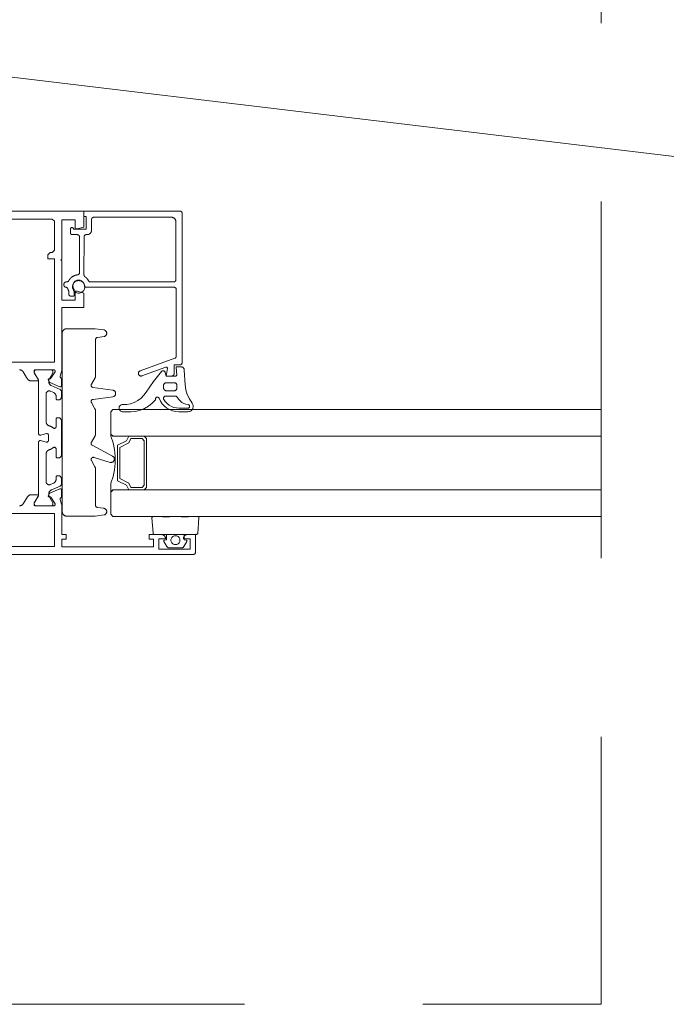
# Paper-space layout 'AD-02 DETAL MONTAŻU DRZWI' of a CAD drawing. Header units: millimetres. Extents: x 0 to 594, y 0 to 550.
# Tile 77 of 99: x 152 to 181, y 457 to 501. Entities that reach past the tile are written whole.
import ezdxf
from ezdxf.xclip import XClip

# ---------------------------------------------------------------- set-up
doc = ezdxf.new("R2010")
doc.units = ezdxf.units.MM
doc.header["$MEASUREMENT"] = 0
doc.header["$XCLIPFRAME"] = 0
doc.linetypes.add('przerywama detal', pattern=[120, 80, -40])
doc.layers.add('A_stolarka_Nr_pióra__1', color=7, linetype='Continuous', lineweight=20)
doc.layers.add('A_stolarka_Nr_pióra__2', color=8, linetype='Continuous', lineweight=13)
doc.layers.add('A_stolarka_Nr_pióra__10', color=7, linetype='Continuous', lineweight=13, true_color=0x4b4b4b)
doc.layers.add('A_stolarka_Nr_pióra__170', color=7, linetype='Continuous', lineweight=5, true_color=0x1c1c1c)

# ---------------------------------------------------------------- blocks, each defined once
blk = doc.blocks.new('Rysunek_1_1', base_point=(-46422.798, -26825.258))
at = {"layer": 'A_stolarka_Nr_pióra__1', "color": 7, "linetype": 'Continuous', "lineweight": 20, "ltscale": 0.2}
for p, q in [((155.686, 483.765), (155.586, 483.665)), ((155.586, 482.665), (155.586, 483.665)), ((155.686, 483.765), (177.585, 483.765)), ((155.686, 482.565), (155.586, 482.665)), ((155.686, 482.565), (177.585, 482.565)), ((155.791, 481.385), (155.794, 481.382)), ((155.686, 480.165), (155.586, 480.065)), ((155.586, 479.065), (155.586, 480.065)), ((155.686, 480.165), (177.585, 480.165)), ((155.686, 478.965), (155.586, 479.065)), ((155.686, 478.965), (177.585, 478.965))]:
    blk.add_line(p, q, dxfattribs=at)
at = {"layer": 'A_stolarka_Nr_pióra__1', "color": 7, "linetype": 'Continuous', "lineweight": 20, "ltscale": 0.2, "flags": 128}
for points in [[(151.492, 485.545), (151.505, 485.544), (151.518, 485.543), (151.531, 485.541), (151.543, 485.538), (151.556, 485.534), (151.568, 485.53), (151.58, 485.524), (151.591, 485.518), (151.603, 485.511), (151.613, 485.504), (151.623, 485.496), (151.633, 485.487), (151.642, 485.477), (151.65, 485.467), (151.658, 485.456), (151.814, 485.201), (151.851, 485.141), (151.858, 485.13), (151.866, 485.119), (151.874, 485.11), (151.883, 485.1), (151.893, 485.091), (151.903, 485.083), (151.914, 485.076), (151.925, 485.069), (151.937, 485.064), (151.949, 485.058), (151.961, 485.054), (151.974, 485.051), (151.987, 485.048), (152, 485.046), (152.013, 485.045), (152.306, 485.045), (152.317, 485.046), (152.327, 485.051), (152.335, 485.057), (152.342, 485.066), (152.345, 485.076), (152.346, 485.087), (152.344, 485.098), (152.155, 485.409), (152.15, 485.419), (152.148, 485.429), (152.146, 485.439), (152.146, 485.485), (152.147, 485.495), (152.15, 485.506), (152.155, 485.516), (152.162, 485.525), (152.169, 485.532), (152.179, 485.538), (152.189, 485.542), (152.198, 485.544), (153.026, 485.545), (153.038, 485.545), (153.049, 485.543), (153.06, 485.539), (153.07, 485.533), (153.078, 485.525), (153.085, 485.516), (153.09, 485.506), (153.093, 485.494), (153.093, 485.483), (153.092, 485.471), (153.088, 485.46), (152.895, 485.163), (152.888, 485.155), (152.88, 485.149), (152.869, 485.145), (152.825, 485.146), (152.814, 485.145), (152.804, 485.142), (152.795, 485.136), (152.789, 485.127), (152.784, 485.118), (152.783, 485.107), (152.784, 485.097), (152.834, 484.997), (152.839, 484.988), (152.847, 484.98), (152.855, 484.973), (153.301, 484.783), (153.311, 484.78), (153.321, 484.778), (153.331, 484.779), (153.341, 484.781), (153.351, 484.784), (153.359, 484.79), (153.367, 484.796), (153.374, 484.804), (153.379, 484.813), (153.382, 484.823), (153.384, 484.833), (153.374, 485.14), (153.373, 485.151), (153.369, 485.161), (153.365, 485.17), (153.358, 485.179), (153.351, 485.186), (153.341, 485.192), (153.333, 485.198), (153.325, 485.205), (153.319, 485.214), (153.315, 485.224), (153.313, 485.234), (153.312, 485.245), (153.313, 485.255), (153.382, 485.47), (153.385, 485.479), (153.387, 485.489), (153.387, 485.5), (153.387, 485.51), (153.386, 488.345), (154.386, 488.345), (154.386, 488.985), (154.086, 489.065), (153.986, 489.065), (153.986, 488.665), (153.386, 488.665), (153.386, 490.425), (153.346, 490.465), (153.386, 490.505), (153.386, 492.265), (153.986, 492.265), (153.986, 491.865), (154.086, 491.865), (154.386, 491.945), (154.386, 492.665), (145.586, 492.665)], [(151.494, 479.445), (151.507, 479.445), (151.52, 479.447), (151.532, 479.449), (151.545, 479.452), (151.558, 479.455), (151.57, 479.46), (151.582, 479.465), (151.593, 479.472), (151.604, 479.478), (151.615, 479.486), (151.625, 479.494), (151.635, 479.503), (151.644, 479.513), (151.652, 479.523), (151.66, 479.533), (151.853, 479.85), (151.86, 479.86), (151.868, 479.871), (151.876, 479.881), (151.885, 479.89), (151.895, 479.899), (151.905, 479.907), (151.916, 479.914), (151.927, 479.921), (151.939, 479.927), (151.951, 479.932), (151.963, 479.936), (151.976, 479.94), (151.989, 479.942), (152.002, 479.944), (152.015, 479.945), (152.308, 479.945), (152.318, 479.944), (152.328, 479.94), (152.337, 479.933), (152.343, 479.924), (152.347, 479.914), (152.348, 479.903), (152.346, 479.893), (152.156, 479.581), (152.152, 479.571), (152.149, 479.561), (152.148, 479.551), (152.148, 479.505), (152.149, 479.495), (152.151, 479.486), (152.155, 479.477), (152.162, 479.467), (152.169, 479.46), (152.179, 479.453), (152.188, 479.449), (152.2, 479.446), (153.033, 479.445), (153.044, 479.446), (153.054, 479.449), (153.064, 479.454), (153.073, 479.461), (153.081, 479.469), (153.086, 479.478), (153.091, 479.488), (153.093, 479.499), (153.093, 479.51), (153.091, 479.521), (153.087, 479.531), (152.895, 479.828), (152.888, 479.836), (152.88, 479.842), (152.869, 479.845), (152.825, 479.844), (152.814, 479.845), (152.804, 479.848), (152.795, 479.855), (152.789, 479.863), (152.784, 479.873), (152.783, 479.883), (152.784, 479.894), (152.834, 479.994), (152.839, 480.003), (152.847, 480.011), (152.855, 480.017), (153.301, 480.207), (153.311, 480.21), (153.321, 480.212), (153.331, 480.212), (153.341, 480.21), (153.351, 480.206), (153.359, 480.201), (153.367, 480.194), (153.374, 480.186), (153.379, 480.177), (153.382, 480.168), (153.384, 480.158), (153.374, 479.85), (153.373, 479.839), (153.369, 479.829), (153.365, 479.82), (153.358, 479.812), (153.351, 479.804), (153.341, 479.799), (153.333, 479.792), (153.325, 479.785), (153.319, 479.776), (153.315, 479.766), (153.313, 479.756), (153.312, 479.746), (153.313, 479.735), (153.382, 479.523), (153.384, 479.513), (153.386, 479.503), (153.386, 479.493), (153.386, 478.165), (153.586, 478.165), (153.586, 477.945), (153.386, 477.945), (153.386, 477.605), (157.506, 477.605), (157.506, 477.945), (157.306, 477.945), (157.306, 478.165), (157.846, 478.165), (157.86, 478.164), (157.873, 478.163), (157.886, 478.161), (157.899, 478.158), (157.912, 478.154), (157.925, 478.149), (157.937, 478.143), (157.948, 478.137), (157.96, 478.13), (157.97, 478.122), (157.981, 478.113), (157.99, 478.104), (157.999, 478.094), (158.007, 478.084), (158.015, 478.073), (158.022, 478.061), (158.028, 478.049), (158.033, 478.037), (158.037, 478.024), (158.041, 478.011), (158.044, 477.998), (158.045, 477.985), (158.046, 477.972), (157.746, 477.965), (157.746, 477.505), (159.146, 477.505), (159.146, 477.965), (158.846, 477.965), (158.847, 477.978), (158.848, 477.992), (158.85, 478.005), (158.854, 478.018), (158.857, 478.031), (158.862, 478.043), (158.868, 478.055), (158.874, 478.067), (158.882, 478.078), (158.889, 478.089), (158.898, 478.099), (158.907, 478.109), (158.917, 478.118), (158.928, 478.126), (158.939, 478.134), (158.95, 478.14), (158.962, 478.146), (158.975, 478.152), (158.987, 478.156), (159, 478.159), (159.013, 478.162), (159.026, 478.164), (159.04, 478.165), (159.386, 478.165), (159.386, 477.365), (159.386, 477.355), (159.384, 477.345), (159.382, 477.335), (159.378, 477.326), (159.372, 477.314), (159.367, 477.306), (159.361, 477.298), (159.351, 477.289), (159.343, 477.282), (159.331, 477.276), (159.319, 477.27), (159.31, 477.268), (159.3, 477.266), (159.286, 477.265), (140.586, 477.265)]]:
    blk.add_lwpolyline(points, dxfattribs=at)
for points in [[(145.926, 492.305), (152.966, 492.305), (153.066, 492.205), (153.066, 490.905), (152.966, 490.805), (152.866, 490.805), (152.766, 490.705), (152.766, 490.525), (153.066, 490.525), (153.066, 485.885), (144.546, 485.885), (144.546, 487.265), (144.586, 487.265), (144.586, 488.865), (144.546, 488.865), (144.546, 490.525), (145.626, 490.525), (145.826, 490.725), (145.826, 492.205)], [(154.446, 491.845), (153.927, 491.845), (153.898, 491.895), (153.89, 491.906), (153.883, 491.912), (153.875, 491.918), (153.865, 491.922), (153.856, 491.924), (153.846, 491.925), (153.836, 491.924), (153.826, 491.921), (153.817, 491.917), (153.809, 491.912), (153.801, 491.905), (153.795, 491.897), (153.791, 491.888), (153.788, 491.878), (153.787, 491.868), (153.786, 491.665), (153.787, 491.655), (153.79, 491.645), (153.794, 491.636), (153.799, 491.628), (153.806, 491.62), (153.814, 491.614), (153.823, 491.61), (153.834, 491.606), (153.844, 491.605), (154.086, 491.605), (154.096, 491.604), (154.106, 491.603), (154.116, 491.6), (154.125, 491.597), (154.134, 491.593), (154.143, 491.587), (154.151, 491.581), (154.158, 491.574), (154.165, 491.567), (154.171, 491.559), (154.176, 491.55), (154.18, 491.541), (154.183, 491.531), (154.185, 491.522), (154.186, 491.512), (154.186, 489.902), (154.186, 489.889), (154.183, 489.877), (154.179, 489.865), (154.174, 489.854), (154.167, 489.843), (154.16, 489.834), (154.15, 489.825), (154.14, 489.818), (154.129, 489.812), (154.118, 489.807), (154.106, 489.804), (154.086, 489.801), (154.076, 489.8), (154.065, 489.798), (154.055, 489.796), (154.045, 489.794), (154.034, 489.792), (154.024, 489.79), (154.014, 489.787), (154.004, 489.784), (153.994, 489.781), (153.984, 489.778), (153.974, 489.774), (153.964, 489.771), (153.955, 489.767), (153.945, 489.763), (153.935, 489.758), (153.926, 489.754), (153.917, 489.749), (153.907, 489.744), (153.898, 489.739), (153.889, 489.734), (153.88, 489.728), (153.871, 489.723), (153.863, 489.717), (153.854, 489.711), (153.846, 489.704), (153.837, 489.698), (153.829, 489.691), (153.821, 489.685), (153.813, 489.678), (153.806, 489.671), (153.798, 489.664), (153.791, 489.656), (153.783, 489.649), (153.776, 489.641), (153.769, 489.633), (153.762, 489.625), (153.756, 489.617), (153.749, 489.609), (153.743, 489.6), (153.737, 489.592), (153.731, 489.583), (153.725, 489.574), (153.72, 489.566), (153.714, 489.557), (153.709, 489.547), (153.704, 489.538), (153.698, 489.528), (153.691, 489.519), (153.683, 489.511), (153.674, 489.504), (153.664, 489.498), (153.654, 489.493), (153.643, 489.489), (153.632, 489.486), (153.62, 489.485), (153.586, 489.485), (153.576, 489.484), (153.567, 489.483), (153.557, 489.48), (153.547, 489.477), (153.538, 489.473), (153.53, 489.467), (153.522, 489.461), (153.515, 489.454), (153.508, 489.447), (153.502, 489.439), (153.497, 489.43), (153.493, 489.421), (153.49, 489.411), (153.488, 489.402), (153.487, 489.392), (153.486, 489.345), (153.487, 489.332), (153.49, 489.32), (153.493, 489.308), (153.499, 489.297), (153.506, 489.286), (153.514, 489.276), (153.523, 489.268), (153.533, 489.26), (153.544, 489.254), (153.556, 489.25), (153.568, 489.247), (153.58, 489.245), (153.59, 489.243), (153.6, 489.241), (153.609, 489.237), (153.618, 489.232), (153.627, 489.226), (153.635, 489.22), (153.642, 489.213), (153.649, 489.205), (153.654, 489.196), (153.659, 489.187), (153.663, 489.177), (153.666, 489.167), (153.669, 489.156), (153.673, 489.144), (153.677, 489.133), (153.681, 489.123), (153.685, 489.112), (153.69, 489.101), (153.695, 489.09), (153.699, 489.081), (153.703, 489.071), (153.705, 489.061), (153.706, 489.05), (153.706, 488.945), (153.707, 488.935), (153.708, 488.925), (153.711, 488.915), (153.714, 488.906), (153.719, 488.897), (153.724, 488.888), (153.73, 488.88), (153.737, 488.873), (153.744, 488.866), (153.753, 488.861), (153.761, 488.856), (153.77, 488.852), (153.78, 488.848), (153.793, 488.846), (153.803, 488.845), (153.906, 488.845), (153.917, 488.846), (153.927, 488.851), (153.935, 488.857), (153.942, 488.866), (153.945, 488.876), (153.946, 489.128), (153.945, 489.138), (153.928, 489.164), (153.917, 489.183), (153.908, 489.202), (153.9, 489.222), (153.894, 489.243), (153.89, 489.264), (153.887, 489.286), (153.886, 489.307), (153.888, 489.329), (153.89, 489.35), (153.895, 489.371), (153.901, 489.392), (153.909, 489.412), (153.919, 489.431), (153.93, 489.45), (153.943, 489.467), (153.957, 489.483), (153.973, 489.498), (153.989, 489.512), (154.007, 489.524), (154.026, 489.535), (154.045, 489.544), (154.065, 489.552), (154.086, 489.558), (154.107, 489.562), (154.129, 489.564), (154.15, 489.565), (154.172, 489.564), (154.193, 489.561), (154.214, 489.556), (154.235, 489.549), (154.255, 489.541), (154.274, 489.532), (154.292, 489.52), (154.31, 489.507), (154.326, 489.493), (154.341, 489.478), (154.354, 489.461), (154.367, 489.443), (154.377, 489.424), (154.386, 489.405), (154.394, 489.385), (154.4, 489.364), (154.404, 489.343), (154.406, 489.321), (154.406, 489.3), (154.405, 489.278), (154.406, 489.267), (154.41, 489.258), (154.418, 489.25), (154.427, 489.246), (158.426, 489.245), (158.436, 489.244), (158.446, 489.243), (158.456, 489.24), (158.465, 489.237), (158.474, 489.233), (158.483, 489.227), (158.491, 489.221), (158.498, 489.214), (158.505, 489.207), (158.511, 489.199), (158.516, 489.19), (158.52, 489.181), (158.523, 489.171), (158.525, 489.162), (158.526, 489.152), (158.526, 486.158), (158.526, 486.147), (158.524, 486.137), (158.522, 486.127), (158.518, 486.117), (158.513, 486.108), (158.508, 486.099), (158.501, 486.091), (158.494, 486.084), (158.486, 486.077), (158.477, 486.071), (158.468, 486.067), (156.905, 485.498), (156.891, 485.491), (156.877, 485.483), (156.865, 485.473), (156.854, 485.461), (156.844, 485.448), (156.837, 485.434), (156.831, 485.419), (156.828, 485.403), (156.826, 485.387), (156.827, 485.371), (156.83, 485.355), (156.835, 485.34), (156.842, 485.326), (156.851, 485.312), (156.861, 485.3), (156.873, 485.29), (156.887, 485.281), (156.901, 485.274), (156.916, 485.269), (156.932, 485.266), (156.948, 485.265), (156.964, 485.266), (156.98, 485.27), (158.06, 485.663), (158.071, 485.665), (158.082, 485.665), (158.093, 485.663), (158.103, 485.659), (158.112, 485.652), (158.119, 485.643), (158.124, 485.633), (158.127, 485.623), (158.127, 485.611), (158.066, 485.265), (158.326, 485.265), (158.336, 485.265), (158.346, 485.267), (158.356, 485.269), (158.365, 485.273), (158.374, 485.277), (158.383, 485.282), (158.391, 485.289), (158.398, 485.295), (158.405, 485.303), (158.411, 485.311), (158.416, 485.32), (158.42, 485.329), (158.423, 485.339), (158.425, 485.348), (158.426, 485.358), (158.426, 485.765), (158.686, 485.765), (158.696, 485.765), (158.706, 485.767), (158.716, 485.769), (158.725, 485.773), (158.734, 485.777), (158.743, 485.782), (158.751, 485.789), (158.758, 485.795), (158.765, 485.803), (158.771, 485.811), (158.776, 485.82), (158.78, 485.829), (158.783, 485.839), (158.786, 485.852), (158.786, 485.862), (158.786, 492.565), (158.786, 492.575), (158.784, 492.585), (158.782, 492.595), (158.778, 492.604), (158.774, 492.613), (158.769, 492.622), (158.763, 492.629), (158.756, 492.637), (158.748, 492.643), (158.74, 492.649), (158.732, 492.654), (158.722, 492.658), (158.713, 492.661), (158.703, 492.664), (158.693, 492.665), (154.386, 492.665), (154.386, 492.425), (154.446, 492.425), (154.457, 492.424), (154.467, 492.419), (154.475, 492.413), (154.482, 492.404), (154.485, 492.394), (154.486, 491.885), (154.485, 491.874), (154.481, 491.865), (154.474, 491.856), (154.466, 491.85), (154.456, 491.846)], [(154.826, 492.385), (154.816, 492.384), (154.807, 492.383), (154.797, 492.38), (154.787, 492.377), (154.778, 492.373), (154.77, 492.367), (154.762, 492.361), (154.755, 492.354), (154.748, 492.347), (154.742, 492.339), (154.737, 492.33), (154.733, 492.321), (154.73, 492.311), (154.728, 492.302), (154.727, 492.292), (154.726, 491.805), (154.726, 491.792), (154.725, 491.778), (154.722, 491.765), (154.719, 491.752), (154.715, 491.739), (154.711, 491.727), (154.705, 491.715), (154.698, 491.703), (154.691, 491.692), (154.683, 491.681), (154.675, 491.671), (154.665, 491.661), (154.656, 491.652), (154.645, 491.644), (154.634, 491.636), (154.623, 491.63), (154.611, 491.624), (154.598, 491.618), (154.586, 491.614), (154.573, 491.61), (154.56, 491.608), (154.546, 491.606), (154.533, 491.605), (154.486, 491.605), (154.476, 491.604), (154.467, 491.603), (154.457, 491.6), (154.447, 491.597), (154.438, 491.593), (154.43, 491.587), (154.422, 491.581), (154.415, 491.574), (154.408, 491.567), (154.402, 491.559), (154.397, 491.55), (154.393, 491.541), (154.39, 491.531), (154.388, 491.522), (154.387, 491.512), (154.386, 489.799), (154.387, 489.789), (154.389, 489.779), (154.391, 489.769), (154.395, 489.759), (154.399, 489.75), (154.405, 489.741), (154.411, 489.733), (154.419, 489.726), (154.426, 489.719), (154.438, 489.711), (154.446, 489.705), (154.455, 489.699), (154.463, 489.692), (154.471, 489.686), (154.478, 489.679), (154.486, 489.672), (154.493, 489.665), (154.501, 489.658), (154.508, 489.65), (154.515, 489.643), (154.522, 489.635), (154.528, 489.628), (154.535, 489.62), (154.541, 489.612), (154.548, 489.603), (154.554, 489.595), (154.56, 489.587), (154.565, 489.578), (154.571, 489.569), (154.576, 489.561), (154.581, 489.552), (154.586, 489.543), (154.592, 489.532), (154.599, 489.523), (154.606, 489.514), (154.615, 489.507), (154.624, 489.5), (154.635, 489.494), (154.645, 489.49), (154.656, 489.487), (154.668, 489.485), (158.406, 489.485), (158.416, 489.485), (158.426, 489.487), (158.436, 489.489), (158.445, 489.493), (158.454, 489.497), (158.463, 489.502), (158.471, 489.509), (158.478, 489.515), (158.485, 489.523), (158.491, 489.531), (158.496, 489.54), (158.5, 489.549), (158.503, 489.559), (158.505, 489.568), (158.506, 489.578), (158.506, 492.185), (158.506, 492.198), (158.505, 492.212), (158.502, 492.225), (158.499, 492.238), (158.495, 492.251), (158.491, 492.263), (158.485, 492.275), (158.478, 492.287), (158.471, 492.298), (158.463, 492.309), (158.455, 492.319), (158.445, 492.329), (158.436, 492.338), (158.425, 492.346), (158.414, 492.354), (158.403, 492.36), (158.391, 492.366), (158.378, 492.372), (158.366, 492.376), (158.353, 492.379), (158.34, 492.382), (158.326, 492.384), (158.313, 492.385)], [(156.391, 482.565), (156.291, 482.365), (155.891, 482.165), (155.891, 480.565), (156.291, 480.365), (156.391, 480.165), (155.691, 480.165), (155.591, 480.065), (155.591, 480.465), (155.691, 480.765), (155.751, 481.065), (155.791, 481.365), (155.791, 481.665), (155.751, 481.965), (155.691, 482.265), (155.591, 482.565), (155.591, 482.665), (155.691, 482.565)], [(157.091, 480.165), (157.191, 480.265), (157.191, 482.465), (157.091, 482.565), (156.391, 482.565), (156.291, 482.365), (155.891, 482.165), (155.891, 480.565), (156.291, 480.365), (156.391, 480.165)], [(156.991, 480.265), (157.091, 480.365), (157.091, 482.365), (156.991, 482.465), (156.491, 482.465), (156.391, 482.265), (155.991, 482.065), (155.991, 480.665), (156.391, 480.465), (156.491, 480.265)], [(145.826, 477.625), (153.066, 477.625), (153.066, 479.105), (145.826, 479.105)]]:
    blk.add_lwpolyline(points, close=True, dxfattribs=at)
at = {"layer": 'A_stolarka_Nr_pióra__10', "color": 251, "linetype": 'przerywama detal', "lineweight": 13, "ltscale": 0.2, "true_color": 0x4b4b4b}
for p in [(177.585, 517.094), (97.585, 457.094)]:
    blk.add_line(p, (177.585, 457.094), dxfattribs=at)
at = {"layer": 'A_stolarka_Nr_pióra__170', "color": 250, "linetype": 'Continuous', "lineweight": 5, "ltscale": 0.2, "true_color": 0x1c1c1c}
blk.add_line((200.261, 492.776), (138.404, 500.194), dxfattribs=at)
at = {"layer": 'A_stolarka_Nr_pióra__2', "color": 8, "linetype": 'Continuous', "lineweight": 13, "ltscale": 0.2, "flags": 128}
for points in [[(154.146, 488.985), (154.19, 488.988), (154.233, 488.999), (154.274, 489.015), (154.311, 489.038), (154.344, 489.067), (154.373, 489.1), (154.396, 489.138), (154.413, 489.178), (154.423, 489.221), (154.426, 489.265), (154.423, 489.309), (154.413, 489.351), (154.396, 489.392), (154.373, 489.43), (154.344, 489.463), (154.311, 489.491), (154.274, 489.514), (154.233, 489.531), (154.19, 489.541), (154.146, 489.545), (154.103, 489.541), (154.06, 489.531), (154.019, 489.514), (153.982, 489.491), (153.948, 489.463), (153.92, 489.43), (153.897, 489.392), (153.88, 489.351), (153.87, 489.309), (153.866, 489.265), (153.87, 489.221), (153.88, 489.178), (153.897, 489.138), (153.92, 489.1), (153.948, 489.067), (153.982, 489.038), (154.019, 489.015), (154.06, 488.999), (154.103, 488.988)], [(153.606, 487.385), (154.88, 487.385), (154.89, 487.384), (155.276, 487.334), (155.294, 487.33), (155.312, 487.324), (155.328, 487.317), (155.344, 487.307), (155.358, 487.295), (155.371, 487.282), (155.382, 487.267), (155.391, 487.251), (155.398, 487.235), (155.403, 487.217), (155.406, 487.199), (155.406, 487.18), (155.405, 487.162), (155.401, 487.144), (155.395, 487.127), (155.387, 487.11), (155.376, 487.095), (155.365, 487.081), (155.351, 487.069), (155.336, 487.058), (155.32, 487.049), (155.303, 487.042), (155.285, 487.038), (154.993, 486.999), (154.981, 486.997), (154.97, 486.993), (154.959, 486.988), (154.948, 486.981), (154.939, 486.973), (154.93, 486.965), (154.923, 486.955), (154.917, 486.944), (154.912, 486.933), (154.909, 486.921), (154.907, 486.909), (154.906, 485.276), (154.906, 485.265), (154.905, 485.254), (154.904, 485.243), (154.901, 485.232), (154.899, 485.221), (154.895, 485.21), (154.891, 485.2), (154.887, 485.19), (154.882, 485.18), (154.72, 484.899), (154.714, 484.888), (154.71, 484.876), (154.708, 484.864), (154.706, 484.851), (154.707, 484.839), (154.709, 484.826), (154.713, 484.814), (154.718, 484.803), (154.724, 484.792), (154.732, 484.782), (154.741, 484.774), (154.751, 484.766), (154.762, 484.76), (154.773, 484.755), (154.785, 484.751), (155.676, 484.634), (155.694, 484.63), (155.712, 484.624), (155.728, 484.617), (155.744, 484.607), (155.758, 484.595), (155.771, 484.582), (155.782, 484.567), (155.791, 484.551), (155.798, 484.535), (155.803, 484.517), (155.806, 484.499), (155.806, 484.48), (155.805, 484.462), (155.801, 484.444), (155.795, 484.427), (155.787, 484.41), (155.776, 484.395), (155.765, 484.381), (155.751, 484.369), (155.736, 484.358), (155.72, 484.349), (155.703, 484.342), (155.685, 484.338), (154.793, 484.22), (154.781, 484.218), (154.769, 484.214), (154.758, 484.208), (154.747, 484.202), (154.738, 484.194), (154.729, 484.184), (154.722, 484.174), (154.716, 484.163), (154.711, 484.152), (154.708, 484.139), (154.707, 484.127), (154.707, 484.114), (154.708, 484.102), (154.711, 484.09), (154.716, 484.078), (154.88, 483.794), (154.885, 483.784), (154.89, 483.774), (154.894, 483.764), (154.897, 483.753), (154.9, 483.743), (154.903, 483.732), (154.905, 483.721), (154.906, 483.71), (154.906, 483.699), (154.906, 482.676), (154.906, 482.665), (154.905, 482.654), (154.904, 482.643), (154.901, 482.632), (154.899, 482.621), (154.895, 482.61), (154.891, 482.6), (154.887, 482.59), (154.882, 482.58), (154.72, 482.299), (154.715, 482.29), (154.711, 482.28), (154.709, 482.27), (154.707, 482.26), (154.706, 482.25), (154.707, 482.24), (154.708, 482.23), (154.711, 482.22), (154.714, 482.21), (154.719, 482.201), (154.724, 482.192), (154.73, 482.184), (154.737, 482.177), (154.745, 482.17), (154.753, 482.164), (155.67, 481.673), (155.686, 481.663), (155.7, 481.651), (155.714, 481.638), (155.725, 481.623), (155.734, 481.606), (155.741, 481.589), (155.746, 481.571), (155.749, 481.552), (155.749, 481.533), (155.747, 481.515), (155.742, 481.496), (155.736, 481.479), (155.727, 481.462), (155.716, 481.447), (155.703, 481.433), (155.689, 481.421), (155.673, 481.41), (155.657, 481.402), (155.639, 481.396), (155.62, 481.392), (155.602, 481.391), (155.583, 481.392), (155.564, 481.395), (154.836, 481.617), (154.826, 481.619), (154.816, 481.62), (154.805, 481.621), (154.795, 481.62), (154.785, 481.619), (154.776, 481.616), (154.766, 481.612), (154.757, 481.608), (154.748, 481.602), (154.74, 481.596), (154.733, 481.589), (154.727, 481.581), (154.721, 481.573), (154.716, 481.564), (154.712, 481.554), (154.709, 481.545), (154.707, 481.535), (154.707, 481.524), (154.707, 481.514), (154.708, 481.504), (154.71, 481.494), (154.713, 481.485), (154.717, 481.475), (154.88, 481.194), (154.885, 481.184), (154.89, 481.174), (154.894, 481.164), (154.897, 481.153), (154.9, 481.143), (154.903, 481.132), (154.905, 481.121), (154.906, 481.11), (154.906, 481.099), (154.906, 479.47), (154.907, 479.458), (154.909, 479.446), (154.913, 479.434), (154.918, 479.423), (154.925, 479.412), (154.932, 479.403), (154.941, 479.394), (154.951, 479.387), (154.961, 479.381), (154.973, 479.376), (154.984, 479.372), (155.276, 479.334), (155.294, 479.33), (155.312, 479.324), (155.328, 479.317), (155.344, 479.307), (155.358, 479.295), (155.371, 479.282), (155.382, 479.267), (155.391, 479.251), (155.398, 479.235), (155.403, 479.217), (155.406, 479.199), (155.406, 479.18), (155.405, 479.162), (155.401, 479.144), (155.395, 479.127), (155.387, 479.11), (155.376, 479.095), (155.365, 479.081), (155.351, 479.069), (155.336, 479.058), (155.32, 479.049), (155.303, 479.042), (155.285, 479.038), (154.893, 478.986), (154.883, 478.985), (153.606, 478.985), (153.593, 478.985), (153.58, 478.987), (153.567, 478.989), (153.554, 478.992), (153.541, 478.996), (153.528, 479.001), (153.516, 479.006), (153.505, 479.013), (153.493, 479.02), (153.482, 479.028), (153.472, 479.037), (153.463, 479.046), (153.454, 479.056), (153.445, 479.066), (153.438, 479.077), (153.431, 479.089), (153.425, 479.101), (153.42, 479.113), (153.415, 479.126), (153.412, 479.139), (153.409, 479.152), (153.407, 479.165), (153.407, 479.178), (153.406, 487.185), (153.407, 487.198), (153.408, 487.212), (153.41, 487.225), (153.414, 487.238), (153.418, 487.251), (153.422, 487.263), (153.428, 487.275), (153.434, 487.287), (153.442, 487.298), (153.449, 487.309), (153.458, 487.319), (153.467, 487.329), (153.477, 487.338), (153.488, 487.346), (153.499, 487.354), (153.51, 487.36), (153.522, 487.366), (153.535, 487.372), (153.547, 487.376), (153.56, 487.379), (153.573, 487.382), (153.586, 487.384), (153.6, 487.385)], [(156.126, 483.985), (156.101, 483.984), (156.076, 483.979), (156.052, 483.97), (156.029, 483.958), (156.009, 483.942), (155.992, 483.923), (155.979, 483.902), (155.968, 483.878), (155.962, 483.854), (155.959, 483.828), (155.96, 483.803), (155.966, 483.778), (155.975, 483.755), (155.988, 483.733), (156.004, 483.713), (156.024, 483.696), (156.045, 483.683), (156.069, 483.673), (156.093, 483.667), (156.119, 483.665), (156.491, 483.665), (156.7, 483.681), (156.905, 483.728), (157.101, 483.805), (157.282, 483.91), (157.446, 484.042), (157.589, 484.197), (157.595, 484.208), (157.597, 484.221), (157.597, 484.241), (157.598, 484.253), (157.601, 484.265), (157.606, 484.277), (157.612, 484.287), (157.62, 484.297), (157.629, 484.305), (157.639, 484.312), (157.65, 484.317), (157.662, 484.32), (157.675, 484.321), (157.687, 484.321), (157.699, 484.318), (157.71, 484.314), (157.721, 484.308), (157.731, 484.301), (157.739, 484.292), (157.746, 484.282), (157.752, 484.271), (157.814, 484.142), (157.895, 484.024), (157.993, 483.92), (158.105, 483.831), (158.229, 483.76), (158.362, 483.707), (158.501, 483.676), (158.644, 483.665), (159.047, 483.665), (159.084, 483.668), (159.121, 483.677), (159.157, 483.692), (159.189, 483.712), (159.218, 483.737), (159.242, 483.766), (159.262, 483.799), (159.276, 483.834), (159.284, 483.872), (159.286, 483.91), (159.283, 483.948), (159.273, 483.985), (159.257, 484.019), (159.237, 484.051), (159.115, 484.236), (159.022, 484.437), (158.959, 484.65), (158.929, 484.87), (158.886, 485.535), (158.882, 485.559), (158.875, 485.582), (158.865, 485.604), (158.852, 485.624), (158.836, 485.642), (158.817, 485.657), (158.796, 485.669), (158.774, 485.678), (158.75, 485.683), (158.726, 485.685), (158.556, 485.685), (158.544, 485.683), (158.533, 485.678), (158.525, 485.67), (158.519, 485.659), (158.516, 485.648), (158.545, 485.309), (158.545, 485.297), (158.54, 485.285), (158.533, 485.276), (158.523, 485.269), (158.511, 485.265), (158.076, 485.265), (158.032, 485.431), (158.026, 485.446), (158.019, 485.459), (158.01, 485.472), (157.999, 485.482), (157.986, 485.491), (157.972, 485.498), (157.957, 485.503), (157.942, 485.505), (157.926, 485.505), (157.911, 485.502), (157.896, 485.497), (157.883, 485.49), (157.87, 485.481), (157.859, 485.47), (157.5, 485.019), (157.175, 484.543), (157.069, 484.4), (156.944, 484.275), (156.8, 484.169), (156.643, 484.086), (156.476, 484.026), (156.301, 483.993)], [(153.196, 483.395), (153.236, 483.395), (153.25, 483.394), (153.264, 483.392), (153.278, 483.389), (153.291, 483.384), (153.304, 483.378), (153.316, 483.37), (153.327, 483.362), (153.337, 483.352), (153.346, 483.342), (153.354, 483.33), (153.361, 483.318), (153.367, 483.305), (153.371, 483.292), (153.374, 483.278), (153.376, 483.264), (153.376, 481.735), (153.376, 481.721), (153.374, 481.707), (153.37, 481.693), (153.365, 481.68), (153.359, 481.668), (153.352, 481.656), (153.343, 481.645), (153.334, 481.634), (153.323, 481.625), (153.312, 481.617), (153.3, 481.61), (153.287, 481.604), (153.273, 481.6), (153.26, 481.597), (153.246, 481.595), (153.196, 481.595), (153.184, 481.596), (153.175, 481.599), (153.164, 481.604), (153.155, 481.612), (153.148, 481.619), (153.142, 481.63), (153.138, 481.639), (153.137, 481.651), (153.136, 481.991), (153.136, 482.003), (153.133, 482.014), (153.129, 482.025), (153.123, 482.036), (153.116, 482.045), (153.108, 482.053), (153.098, 482.06), (153.088, 482.065), (153.077, 482.069), (153.065, 482.071), (153.054, 482.071), (153.042, 482.07), (153.031, 482.067), (153.02, 482.063), (153.01, 482.057), (153.001, 482.049), (152.991, 482.041), (152.981, 482.034), (152.971, 482.026), (152.961, 482.019), (152.951, 482.013), (152.94, 482.006), (152.929, 482), (152.918, 481.994), (152.907, 481.988), (152.896, 481.983), (152.884, 481.978), (152.873, 481.974), (152.861, 481.969), (152.849, 481.965), (152.837, 481.962), (152.823, 481.957), (152.812, 481.954), (152.802, 481.949), (152.792, 481.944), (152.783, 481.939), (152.773, 481.933), (152.764, 481.926), (152.756, 481.919), (152.748, 481.912), (152.74, 481.904), (152.732, 481.896), (152.726, 481.887), (152.719, 481.878), (152.713, 481.868), (152.708, 481.859), (152.703, 481.849), (152.699, 481.838), (152.696, 481.828), (152.693, 481.817), (152.69, 481.806), (152.688, 481.796), (152.687, 481.785), (152.686, 481.773), (152.686, 480.53), (152.687, 480.518), (152.688, 480.506), (152.691, 480.494), (152.694, 480.483), (152.699, 480.472), (152.704, 480.462), (152.71, 480.451), (152.717, 480.442), (152.725, 480.433), (152.734, 480.425), (152.743, 480.417), (152.753, 480.411), (152.763, 480.405), (152.774, 480.4), (152.785, 480.396), (152.796, 480.393), (152.808, 480.391), (152.82, 480.39), (152.832, 480.39), (152.843, 480.391), (152.855, 480.393), (152.867, 480.396), (152.878, 480.399), (153.018, 480.462), (153.031, 480.468), (153.044, 480.476), (153.056, 480.484), (153.067, 480.493), (153.078, 480.503), (153.088, 480.514), (153.097, 480.525), (153.105, 480.537), (153.113, 480.55), (153.119, 480.563), (153.125, 480.577), (153.129, 480.591), (153.133, 480.605), (153.135, 480.62), (153.136, 480.635), (153.136, 480.735), (153.137, 480.745), (153.14, 480.755), (153.145, 480.766), (153.151, 480.774), (153.159, 480.782), (153.168, 480.788), (153.179, 480.792), (153.19, 480.795), (153.236, 480.795), (153.25, 480.794), (153.264, 480.792), (153.278, 480.789), (153.291, 480.784), (153.304, 480.778), (153.316, 480.77), (153.327, 480.762), (153.337, 480.752), (153.346, 480.742), (153.354, 480.73), (153.361, 480.718), (153.367, 480.705), (153.371, 480.692), (153.374, 480.678), (153.376, 480.664), (153.376, 480.424), (153.376, 480.411), (153.373, 480.399), (153.37, 480.388), (153.365, 480.376), (153.358, 480.366), (153.351, 480.356), (153.342, 480.348), (153.332, 480.34), (153.321, 480.334), (152.925, 480.158), (152.912, 480.151), (152.899, 480.144), (152.887, 480.135), (152.876, 480.126), (152.865, 480.116), (152.855, 480.105), (152.846, 480.094), (152.837, 480.082), (152.83, 480.069), (152.824, 480.056), (152.818, 480.042), (152.814, 480.028), (152.81, 480.014), (152.808, 479.999), (152.807, 479.985), (152.806, 479.921), (152.807, 479.911), (152.81, 479.901), (152.814, 479.892), (152.991, 479.585), (152.995, 479.575), (152.996, 479.565), (152.996, 479.525), (152.996, 479.514), (152.994, 479.504), (152.99, 479.494), (152.985, 479.484), (152.979, 479.475), (152.972, 479.467), (152.964, 479.461), (152.955, 479.455), (152.945, 479.45), (152.935, 479.447), (152.924, 479.445), (152.236, 479.445), (152.226, 479.446), (152.215, 479.448), (152.205, 479.451), (152.196, 479.456), (152.187, 479.462), (152.179, 479.469), (152.172, 479.477), (152.166, 479.486), (152.162, 479.496), (152.159, 479.506), (152.157, 479.517), (152.156, 479.565), (152.158, 479.575), (152.162, 479.585), (152.338, 479.891), (152.343, 479.901), (152.346, 479.911), (152.346, 479.921), (152.346, 482.295), (152.347, 482.307), (152.35, 482.319), (152.355, 482.331), (152.361, 482.341), (152.369, 482.351), (152.379, 482.359), (152.389, 482.366), (152.401, 482.371), (152.413, 482.374), (152.425, 482.375), (152.437, 482.374), (152.696, 482.307), (152.709, 482.305), (152.721, 482.305), (152.733, 482.307), (152.745, 482.31), (152.756, 482.316), (152.767, 482.323), (152.776, 482.331), (152.783, 482.341), (152.789, 482.352), (152.793, 482.363), (152.796, 482.376), (152.796, 482.605), (152.795, 482.617), (152.793, 482.629), (152.788, 482.641), (152.781, 482.651), (152.773, 482.661), (152.764, 482.669), (152.754, 482.676), (152.742, 482.681), (152.73, 482.684), (152.718, 482.685), (152.705, 482.684), (152.446, 482.617), (152.434, 482.615), (152.422, 482.615), (152.41, 482.617), (152.398, 482.62), (152.386, 482.626), (152.376, 482.633), (152.367, 482.641), (152.36, 482.651), (152.354, 482.662), (152.349, 482.673), (152.347, 482.686), (152.346, 485.069), (152.346, 485.079), (152.343, 485.089), (152.339, 485.098), (152.162, 485.405), (152.158, 485.414), (152.156, 485.424), (152.156, 485.465), (152.157, 485.476), (152.159, 485.486), (152.163, 485.496), (152.168, 485.506), (152.174, 485.515), (152.181, 485.522), (152.189, 485.529), (152.198, 485.535), (152.208, 485.54), (152.218, 485.543), (152.228, 485.545), (152.916, 485.545), (152.927, 485.544), (152.938, 485.542), (152.948, 485.539), (152.957, 485.534), (152.966, 485.528), (152.974, 485.521), (152.981, 485.512), (152.987, 485.503), (152.991, 485.494), (152.994, 485.483), (152.996, 485.473), (152.996, 485.425), (152.995, 485.415), (152.991, 485.405), (152.814, 485.099), (152.81, 485.09), (152.807, 485.08), (152.806, 485.07), (152.806, 485.015), (152.807, 485), (152.809, 484.986), (152.811, 484.971), (152.815, 484.957), (152.82, 484.943), (152.826, 484.93), (152.832, 484.916), (152.84, 484.904), (152.849, 484.892), (152.858, 484.881), (152.868, 484.87), (152.879, 484.86), (152.891, 484.852), (152.903, 484.844), (152.916, 484.836), (153.317, 484.658), (153.328, 484.652), (153.338, 484.645), (153.347, 484.637), (153.355, 484.628), (153.362, 484.618), (153.368, 484.607), (153.372, 484.595), (153.375, 484.583), (153.376, 484.571), (153.376, 484.335), (153.376, 484.321), (153.374, 484.307), (153.37, 484.293), (153.365, 484.28), (153.359, 484.268), (153.352, 484.256), (153.343, 484.245), (153.334, 484.234), (153.323, 484.225), (153.312, 484.217), (153.3, 484.21), (153.287, 484.204), (153.273, 484.2), (153.26, 484.197), (153.246, 484.195), (153.196, 484.195), (153.184, 484.196), (153.175, 484.199), (153.164, 484.204), (153.155, 484.212), (153.148, 484.219), (153.142, 484.23), (153.138, 484.239), (153.137, 484.251), (153.136, 484.346), (153.136, 484.36), (153.134, 484.375), (153.132, 484.389), (153.128, 484.404), (153.123, 484.417), (153.117, 484.431), (153.11, 484.444), (153.103, 484.456), (153.094, 484.468), (153.085, 484.48), (153.075, 484.49), (153.063, 484.5), (153.052, 484.509), (153.039, 484.517), (153.027, 484.524), (152.883, 484.588), (152.872, 484.592), (152.861, 484.596), (152.849, 484.598), (152.838, 484.6), (152.826, 484.6), (152.814, 484.6), (152.802, 484.598), (152.791, 484.596), (152.779, 484.592), (152.768, 484.588), (152.758, 484.582), (152.748, 484.576), (152.738, 484.569), (152.729, 484.561), (152.721, 484.552), (152.714, 484.543), (152.707, 484.533), (152.701, 484.523), (152.696, 484.512), (152.692, 484.501), (152.69, 484.49), (152.688, 484.478), (152.687, 484.466), (152.686, 483.222), (152.687, 483.211), (152.688, 483.2), (152.689, 483.189), (152.691, 483.178), (152.694, 483.167), (152.697, 483.157), (152.701, 483.146), (152.706, 483.136), (152.711, 483.126), (152.716, 483.117), (152.722, 483.107), (152.729, 483.099), (152.736, 483.09), (152.744, 483.082), (152.752, 483.074), (152.76, 483.067), (152.769, 483.06), (152.778, 483.054), (152.787, 483.048), (152.797, 483.043), (152.807, 483.038), (152.817, 483.034), (152.828, 483.031), (152.841, 483.027), (152.853, 483.023), (152.865, 483.019), (152.877, 483.015), (152.888, 483.01), (152.9, 483.005), (152.911, 483), (152.922, 482.994), (152.933, 482.988), (152.944, 482.982), (152.954, 482.975), (152.965, 482.968), (152.975, 482.961), (152.985, 482.954), (152.995, 482.946), (153.004, 482.938), (153.013, 482.931), (153.024, 482.925), (153.035, 482.921), (153.046, 482.919), (153.058, 482.918), (153.069, 482.919), (153.081, 482.922), (153.091, 482.926), (153.101, 482.932), (153.111, 482.94), (153.119, 482.948), (153.125, 482.958), (153.13, 482.968), (153.134, 482.979), (153.136, 482.991), (153.136, 483.335), (153.137, 483.345), (153.14, 483.355), (153.145, 483.366), (153.151, 483.374), (153.159, 483.382), (153.168, 483.388), (153.179, 483.392), (153.19, 483.395)], [(157.956, 484.845), (157.957, 484.864), (157.962, 484.882), (157.969, 484.9), (157.979, 484.916), (157.991, 484.93), (158.006, 484.942), (158.022, 484.952), (158.039, 484.959), (158.057, 484.964), (158.076, 484.965), (158.436, 484.965), (158.455, 484.964), (158.473, 484.959), (158.49, 484.952), (158.506, 484.942), (158.521, 484.93), (158.533, 484.916), (158.543, 484.9), (158.55, 484.882), (158.555, 484.864), (158.556, 484.845), (158.556, 484.725), (158.555, 484.706), (158.55, 484.688), (158.543, 484.671), (158.533, 484.654), (158.521, 484.64), (158.506, 484.628), (158.49, 484.618), (158.473, 484.611), (158.455, 484.606), (158.436, 484.605), (158.076, 484.605), (158.057, 484.606), (158.039, 484.611), (158.022, 484.618), (158.006, 484.628), (157.991, 484.64), (157.979, 484.654), (157.969, 484.671), (157.962, 484.688), (157.957, 484.706), (157.956, 484.725)], [(158.651, 483.825), (159.047, 483.825), (159.059, 483.826), (159.072, 483.829), (159.083, 483.834), (159.094, 483.841), (159.104, 483.849), (159.112, 483.859), (159.119, 483.87), (159.123, 483.882), (159.126, 483.895), (159.126, 483.908), (159.125, 483.92), (159.121, 483.933), (159.116, 483.944), (159.109, 483.955), (159.1, 483.964), (159.09, 483.972), (159.079, 483.978), (159.067, 483.983), (159.054, 483.985), (158.955, 484.003), (158.861, 484.036), (158.773, 484.086), (158.695, 484.149), (158.629, 484.225), (158.576, 484.31), (158.568, 484.324), (158.557, 484.336), (158.545, 484.346), (158.532, 484.354), (158.517, 484.36), (158.502, 484.364), (158.486, 484.365), (158.05, 484.365), (158.034, 484.364), (158.018, 484.36), (158.003, 484.353), (157.99, 484.345), (157.978, 484.334), (157.967, 484.321), (157.959, 484.307), (157.954, 484.292), (157.951, 484.276), (157.95, 484.26), (157.952, 484.244), (157.957, 484.228), (157.964, 484.213), (158.032, 484.117), (158.113, 484.032), (158.206, 483.96), (158.308, 483.902), (158.418, 483.859), (158.533, 483.834)], [(157.74, 478.965), (157.902, 478.945), (158.226, 478.945), (158.361, 478.965), (158.612, 478.965), (158.747, 478.945), (159.071, 478.945), (159.232, 478.965), (159.483, 478.965), (159.502, 478.962), (159.519, 478.953), (159.533, 478.938), (159.541, 478.921), (159.543, 478.901), (159.49, 478.221), (159.486, 478.204), (159.477, 478.188), (159.464, 478.175), (159.448, 478.168), (159.43, 478.165), (157.543, 478.165), (157.525, 478.168), (157.509, 478.175), (157.496, 478.188), (157.487, 478.204), (157.483, 478.221), (157.43, 478.901), (157.432, 478.921), (157.44, 478.938), (157.454, 478.953), (157.471, 478.962), (157.49, 478.965)], [(158.486, 477.705), (158.518, 477.707), (158.549, 477.713), (158.579, 477.725), (158.606, 477.742), (158.631, 477.762), (158.652, 477.786), (158.669, 477.813), (158.681, 477.842), (158.688, 477.873), (158.691, 477.905), (158.688, 477.937), (158.681, 477.968), (158.669, 477.997), (158.652, 478.024), (158.631, 478.048), (158.606, 478.068), (158.579, 478.084), (158.549, 478.096), (158.518, 478.103), (158.486, 478.105), (158.455, 478.102), (158.425, 478.095), (158.396, 478.083), (158.369, 478.067), (158.345, 478.046), (158.325, 478.022), (158.308, 477.996), (158.296, 477.967), (158.289, 477.936), (158.286, 477.905), (158.289, 477.874), (158.296, 477.843), (158.308, 477.814), (158.325, 477.787), (158.345, 477.764), (158.369, 477.743), (158.396, 477.727), (158.425, 477.715), (158.455, 477.707)]]:
    blk.add_lwpolyline(points, close=True, dxfattribs=at)
blk.add_lwpolyline([(158.886, 478.165), (158.886, 477.925), (158.973, 477.91), (158.985, 477.906), (158.995, 477.899), (159.003, 477.888), (159.006, 477.876), (159.006, 477.863), (159.001, 477.851), (158.865, 477.615), (158.856, 477.603), (158.846, 477.592), (158.834, 477.582), (158.822, 477.575), (158.808, 477.569), (158.793, 477.566), (158.778, 477.565), (158.195, 477.565), (158.18, 477.566), (158.165, 477.569), (158.151, 477.575), (158.138, 477.582), (158.127, 477.592), (158.117, 477.603), (158.108, 477.615), (157.972, 477.851), (157.967, 477.863), (157.967, 477.876), (157.97, 477.888), (157.977, 477.899), (157.988, 477.906), (158, 477.91), (158.087, 477.925), (158.087, 478.165)], dxfattribs=at)

psp = doc.layouts.new('AD-02 DETAL MONTAŻU DRZWI')

# ---------------------------------------------------------------- block references
at = {"color": 37, "linetype": 'Continuous', "lineweight": 5, "true_color": 0x656532}
ref = psp.add_blockref('Rysunek_1_1', (-46422.798, -26825.258), dxfattribs=at)
XClip(ref).set_block_clipping_path([(39.90003743, 274.842170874), (528.4304887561, 524.007291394)])

doc.saveas('drawing.dxf')
